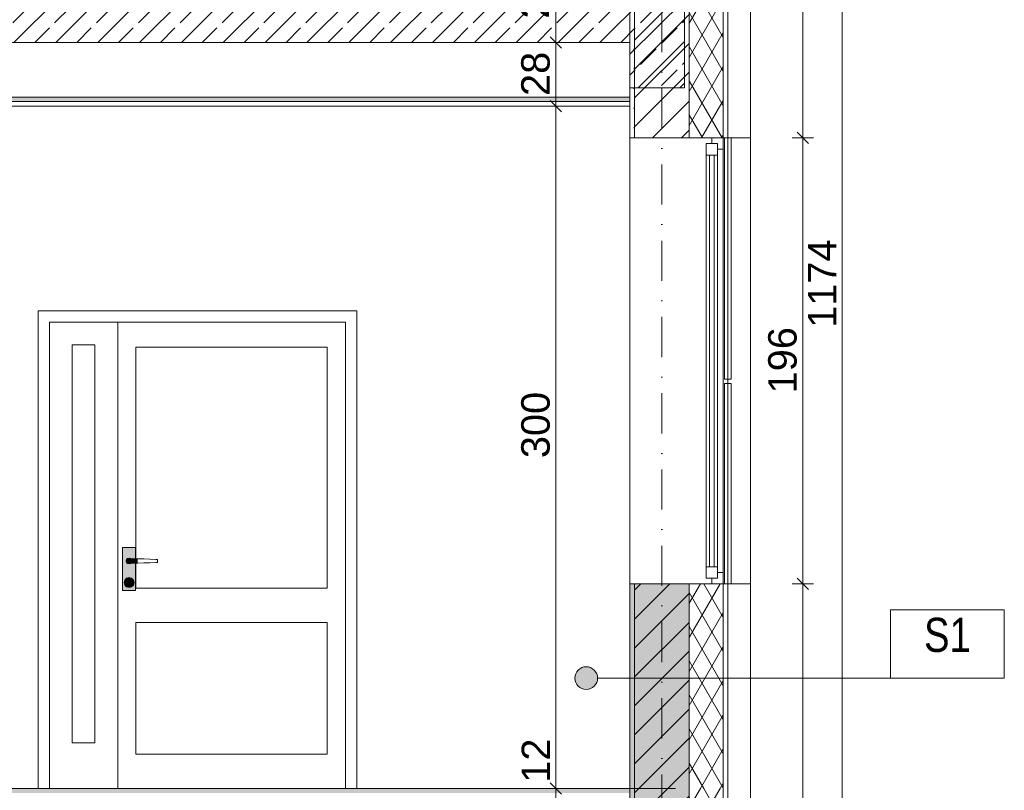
# Model space of a CAD drawing. Header units: millimetres. Extents: x -126680 to -83680, y 18016 to 39016.
# Tile 118 of 121: x -98650 to -94325, y 29304 to 32692. Entities that reach past the tile are written whole.
import ezdxf

# ---------------------------------------------------------------- set-up
doc = ezdxf.new("R2010")
doc.units = ezdxf.units.MM
doc.header["$MEASUREMENT"] = 0
doc.linetypes.add('Kropki i Kreski', pattern=[335.138881, 176.388884, -88.194442, 0, -70.555556])
doc.linetypes.add('Wipeout_Contour', pattern=[1000, 0, -1000])
for name, color, linetype, lineweight in [('Nowe_Konstrukcja - Stropy_Nr_pióra__21', 7, 'Continuous', 20), ('Nowe_Konstrukcja - Stropy_Nr_pióra__3', 7, 'Continuous', 13), ('Nowe_Konstrukcja - Ściany zew_Nr_pióra__106', 252, 'Continuous', 13), ('Nowe_Konstrukcja - Ściany zew_Nr_pióra__18', 9, 'Continuous', 15), ('Nowe_Konstrukcja - Ściany zew_Nr_pióra__19', 255, 'Continuous', 0), ('Nowe_Konstrukcja - Ściany zew_Nr_pióra__21', 7, 'Continuous', 20), ('Nowe_Konstrukcja - Ściany zew_Nr_pióra__3', 7, 'Continuous', 13), ('Nowe_Osie_Nr_pióra__3', 7, 'Continuous', 13), ('Nowe_Tabelka_Nr_pióra__7', 7, 'Continuous', 35), ('Nowe_Wymiarowanie - Ogólne_Nr_pióra__42', 8, 'Continuous', 25), ('Nowe_zagospodarowanie_Nr_pióra__21', 7, 'Continuous', 20)]:
    doc.layers.add(name, color=color, linetype=linetype, lineweight=lineweight)
for name, color, linetype, lineweight, true_color in [('Nowe_Konstrukcja - Stropy_Nr_pióra__23', 7, 'Continuous', 13, 0x858585), ('Nowe_Konstrukcja - Ściany zew_Nr_pióra__102', 7, 'Continuous', 13, 0x3e3e3e), ('Nowe_Konstrukcja - Ściany zew_Nr_pióra__142', 7, 'Continuous', 0, 0xe8e8e8), ('Nowe_Konstrukcja - Ściany zew_Nr_pióra__23', 7, 'Continuous', 13, 0x858585), ('Nowe_Konstrukcja - Ściany zew_Nr_pióra__61', 7, 'Continuous', 18, 0x6a6a6a), ('Nowe_Konstrukcja - Ściany zew_Nr_pióra__62', 7, 'Continuous', 18, 0xaaaaaa), ('Nowe_Konstrukcja - Ściany zew_Nr_pióra__87', 7, 'Continuous', 13, 0x6a6a6a), ('Nowe_Wymiarowanie - Ogólne_Nr_pióra__81', 7, 'Continuous', 13, 0x6a6a6a)]:
    doc.layers.add(name, color=color, linetype=linetype, lineweight=lineweight, true_color=true_color)
for name, color, linetype in [('Nowe_Konstrukcja - Ściany zew', 7, 'Continuous'), ('Nowe_Wymiarowanie - Ogólne', 7, 'Continuous'), ('Nowe_zagospodarowanie', 7, 'Continuous')]:
    doc.layers.add(name, color=color, linetype=linetype)
doc.styles.add('STYL_AUTOMATYCZNY_1', font='arial.ttf')
doc.styles.add('STYL_AUTOMATYCZNY_2', font='arial.ttf', dxfattribs={"width": 0.8})
doc.dimstyles.new('STYL_AUTOMATYCZNY__1', dxfattribs={"dimtxt": 125, "dimasz": 47.5, "dimexe": 0.18, "dimexo": 0.0625, "dimgap": 0, "dimtad": 1, "dimdec": 0, "dimlfac": 0.1, "dimzin": 0, "dimdsep": 46, "dimtxsty": 'STYL_AUTOMATYCZNY_1', "dimblk": 'ARROWHEAD_6', "dimblk1": 'ARROWHEAD_6', "dimblk2": 'ARROWHEAD_6', "dimcen": 0.09, "dimse1": 1, "dimse2": 1, "dimclrd": 256, "dimclre": 256, "dimclrt": 8, "dimazin": 0, "dimtfac": 1, "dimtdec": 4, "dimtmove": 0, "dimatfit": 3, "dimfxl": 0, "dimtolj": 1, "dimtzin": 0, "dimarcsym": 0})
doc.dimstyles.new('STYL_AUTOMATYCZNY__5', dxfattribs={"dimtxt": 125, "dimasz": 47.5, "dimexe": 0.18, "dimexo": 0.0625, "dimgap": 0, "dimtad": 1, "dimdec": 0, "dimlfac": 0.1, "dimzin": 0, "dimdsep": 46, "dimtxsty": 'STYL_AUTOMATYCZNY_1', "dimblk": 'ARROWHEAD_6', "dimblk1": 'ARROWHEAD_6', "dimblk2": 'ARROWHEAD_6', "dimcen": 0.09, "dimse1": 1, "dimse2": 1, "dimclrd": 256, "dimclre": 256, "dimclrt": 8, "dimazin": 0, "dimtfac": 1, "dimtdec": 4, "dimtmove": 2, "dimatfit": 3, "dimfxl": 0, "dimtolj": 1, "dimtzin": 0, "dimarcsym": 0})
pattern_1 = [(45, (0, 0), (-63.63961, 63.63961), [])]
pattern_2 = [(0, (0, 0), (0, 86.60254), [0, -50]), (0, (25, 43.3), (0, 86.60254), [0, -50])]
pattern_3 = [(60, (0, 0), (-64.951905, 37.5), []), (120, (0, 0), (64.951905, 37.5), [])]
pattern_4 = [(45, (0, 0), (-91.92388, 91.92388), []), (45, (-45.96, 45.96), (-91.92388, 91.92388), [97.5, -32.5])]

# ---------------------------------------------------------------- blocks, each defined once
blk = doc.blocks.new('*D21')
at = {"layer": 'Nowe_Wymiarowanie - Ogólne_Nr_pióra__81', "color": 251, "linetype": 'Continuous', "lineweight": 13, "true_color": 0x6a6a6a}
for p, q in [((-95185.1, 33787.3), (-95235.1, 33837.3)), ((-95256.9, 33812.3), (-95163.2, 33812.3)), ((-95210.1, 33812.3), (-95210.1, 32172.3)), ((-95185.1, 32147.3), (-95235.1, 32197.3)), ((-95256.9, 32172.3), (-95163.2, 32172.3))]:
    blk.add_line(p, q, dxfattribs=at)
at = {"layer": 'Nowe_Wymiarowanie - Ogólne_Nr_pióra__42', "color": 8, "lineweight": 25, "insert": (-95235.1, 32849.3), "char_height": 125, "attachment_point": 7, "rotation": 90, "style": 'STYL_AUTOMATYCZNY_1'}
blk.add_mtext('\\A1;{\\pql;\\fArial|b0|i0|c238|p0;\\W1.000000;164}', dxfattribs=at)
blk = doc.blocks.new('ARROWHEAD_6')
at = {"color": 0, "linetype": 'Continuous', "lineweight": 0}
for p, q in [((0, 0), (-1, 0)), ((-0.5, -0.5), (0.5, 0.5))]:
    blk.add_line(p, q, dxfattribs=at)
blk = doc.blocks.new('*D22')
at = {"layer": 'Nowe_Wymiarowanie - Ogólne_Nr_pióra__81', "color": 251, "linetype": 'Continuous', "lineweight": 13, "true_color": 0x6a6a6a}
for p, q in [((-95185.1, 32147.3), (-95235.1, 32197.3)), ((-95256.9, 32172.3), (-95163.2, 32172.3)), ((-95210.1, 32172.3), (-95210.1, 30212.3)), ((-95185.1, 30187.3), (-95235.1, 30237.3)), ((-95256.9, 30212.3), (-95163.2, 30212.3))]:
    blk.add_line(p, q, dxfattribs=at)
at = {"layer": 'Nowe_Wymiarowanie - Ogólne_Nr_pióra__42', "color": 8, "lineweight": 25, "insert": (-95235.1, 31049.3), "char_height": 125, "attachment_point": 7, "rotation": 90, "style": 'STYL_AUTOMATYCZNY_1'}
blk.add_mtext('\\A1;{\\pql;\\fArial|b0|i0|c238|p0;\\W1.000000;196}', dxfattribs=at)
blk = doc.blocks.new('*D23')
at = {"layer": 'Nowe_Wymiarowanie - Ogólne_Nr_pióra__81', "color": 251, "linetype": 'Continuous', "lineweight": 13, "true_color": 0x6a6a6a}
for p, q in [((-95185.1, 30187.3), (-95235.1, 30237.3)), ((-95256.9, 30212.3), (-95163.2, 30212.3)), ((-95210.1, 30212.3), (-95210.1, 27762.3)), ((-95185.1, 27737.3), (-95235.1, 27787.3)), ((-95256.9, 27762.3), (-95163.2, 27762.3))]:
    blk.add_line(p, q, dxfattribs=at)
at = {"layer": 'Nowe_Wymiarowanie - Ogólne_Nr_pióra__42', "color": 8, "lineweight": 25, "insert": (-95235.1, 28844.3), "char_height": 125, "attachment_point": 7, "rotation": 90, "style": 'STYL_AUTOMATYCZNY_1'}
blk.add_mtext('\\A1;{\\pql;\\fArial|b0|i0|c238|p0;\\W1.000000;245}', dxfattribs=at)
blk = doc.blocks.new('*D26')
at = {"layer": 'Nowe_Wymiarowanie - Ogólne_Nr_pióra__81', "color": 251, "linetype": 'Continuous', "lineweight": 13, "true_color": 0x6a6a6a}
for p, q in [((-95012.4, 37326.7), (-95062.4, 37376.7)), ((-95037.4, 37351.7), (-95037.4, 37389.2)), ((-94990.5, 37351.7), (-95084.2, 37351.7)), ((-95037.4, 25692.3), (-95037.4, 37351.7)), ((-95062.4, 25717.3), (-95012.4, 25667.3)), ((-94990.5, 25692.3), (-95084.2, 25692.3)), ((-95037.4, 25654.8), (-95037.4, 25692.3))]:
    blk.add_line(p, q, dxfattribs=at)
at = {"layer": 'Nowe_Wymiarowanie - Ogólne_Nr_pióra__42', "color": 8, "lineweight": 25, "insert": (-95062.4, 31337.7), "char_height": 125, "attachment_point": 7, "rotation": 90, "style": 'STYL_AUTOMATYCZNY_1'}
blk.add_mtext('\\A1;{\\pql;\\fArial|b0|i0|c238|p0;\\W1.000000;1174}', dxfattribs=at)
blk = doc.blocks.new('Polilinia_17_2', base_point=(-96161.3, 29797.3))
at = {"layer": 'Nowe_zagospodarowanie', "linetype": 'Continuous', "lineweight": 0, "true_color": 0x000000}
blk.add_hatch(color=18, dxfattribs=at).paths.add_polyline_path([(-96211.3, 29797.3), (-96207.5, 29778.1), (-96196.7, 29761.9), (-96180.5, 29751.1), (-96161.3, 29747.3), (-96142.2, 29751.1), (-96126, 29761.9), (-96115.1, 29778.1), (-96111.3, 29797.3), (-96115.1, 29816.4), (-96126, 29832.6), (-96142.2, 29843.5), (-96161.3, 29847.3), (-96180.5, 29843.5), (-96196.7, 29832.6), (-96207.5, 29816.4)])
at = {"layer": 'Nowe_zagospodarowanie_Nr_pióra__21', "color": 7, "linetype": 'Continuous', "lineweight": 20, "flags": 128}
blk.add_lwpolyline([(-96111.3, 29797.3), (-94824.5, 29797.3), (-94324.5, 29797.3), (-94324.5, 30047.3), (-94324.5, 30097.3), (-94824.5, 30097.3), (-94824.5, 29797.3)], dxfattribs=at)
at = {"layer": 'Nowe_zagospodarowanie_Nr_pióra__21', "color": 7, "linetype": 'Continuous', "lineweight": 20}
blk.add_circle((-96161.3, 29797.3), 50, dxfattribs=at)
blk = doc.blocks.new('*D55')
at = {"layer": 'Nowe_Wymiarowanie - Ogólne_Nr_pióra__81', "color": 251, "linetype": 'Continuous', "lineweight": 13, "true_color": 0x6a6a6a}
for p, q in [((-96320, 29337.3), (-96270, 29287.3)), ((-96248.1, 29312.3), (-96341.9, 29312.3)), ((-96295, 29192.3), (-96295, 29312.3)), ((-96320, 29217.3), (-96270, 29167.3)), ((-96248.1, 29192.3), (-96341.9, 29192.3))]:
    blk.add_line(p, q, dxfattribs=at)
blk = doc.blocks.new('*D56')
at = {"layer": 'Nowe_Wymiarowanie - Ogólne_Nr_pióra__81', "color": 251, "linetype": 'Continuous', "lineweight": 13, "true_color": 0x6a6a6a}
for p, q in [((-96248.1, 32312.3), (-96341.9, 32312.3)), ((-96320, 32337.3), (-96270, 32287.3)), ((-96295, 29312.3), (-96295, 32312.3)), ((-96320, 29337.3), (-96270, 29287.3)), ((-96248.1, 29312.3), (-96341.9, 29312.3))]:
    blk.add_line(p, q, dxfattribs=at)
at = {"layer": 'Nowe_Wymiarowanie - Ogólne_Nr_pióra__42', "color": 8, "lineweight": 25, "char_height": 125, "attachment_point": 7, "rotation": 90, "style": 'STYL_AUTOMATYCZNY_1'}
for s, insert in [('\\A1;{\\pql;\\fArial|b0|i0|c238|p0;\\W1.000000;300}', (-96320, 30764.6)), ('\\A1;{\\pql;\\fArial|b0|i0|c238|p0;\\W1.000000;12}', (-96320, 29337.3))]:
    blk.add_mtext(s, dxfattribs=dict(at, insert=insert))
blk = doc.blocks.new('*D57')
at = {"layer": 'Nowe_Wymiarowanie - Ogólne_Nr_pióra__81', "color": 251, "linetype": 'Continuous', "lineweight": 13, "true_color": 0x6a6a6a}
for p, q in [((-96320, 32617.3), (-96270, 32567.3)), ((-96248.1, 32592.3), (-96341.9, 32592.3)), ((-96295, 32312.3), (-96295, 32592.3)), ((-96248.1, 32312.3), (-96341.9, 32312.3)), ((-96320, 32337.3), (-96270, 32287.3))]:
    blk.add_line(p, q, dxfattribs=at)
at = {"layer": 'Nowe_Wymiarowanie - Ogólne_Nr_pióra__42', "color": 8, "lineweight": 25, "insert": (-96320, 32356.9), "char_height": 125, "attachment_point": 7, "rotation": 90, "style": 'STYL_AUTOMATYCZNY_1'}
blk.add_mtext('\\A1;{\\pql;\\fArial|b0|i0|c238|p0;\\W1.000000;28}', dxfattribs=at)
blk = doc.blocks.new('*D58')
at = {"layer": 'Nowe_Wymiarowanie - Ogólne_Nr_pióra__81', "color": 251, "linetype": 'Continuous', "lineweight": 13, "true_color": 0x6a6a6a}
for p, q in [((-96248.1, 32792.3), (-96341.9, 32792.3)), ((-96320, 32817.3), (-96270, 32767.3)), ((-96295, 32592.3), (-96295, 32792.3)), ((-96320, 32617.3), (-96270, 32567.3)), ((-96248.1, 32592.3), (-96341.9, 32592.3))]:
    blk.add_line(p, q, dxfattribs=at)
at = {"layer": 'Nowe_Wymiarowanie - Ogólne_Nr_pióra__42', "color": 8, "lineweight": 25, "insert": (-96323.1, 32696.9), "char_height": 125, "attachment_point": 7, "rotation": 90, "style": 'STYL_AUTOMATYCZNY_1'}
blk.add_mtext('\\A1;{\\pql;\\fArial|b0|i0|c238|p0;\\W1.000000;20}', dxfattribs=at)

msp = doc.modelspace()

# ---------------------------------------------------------------- hatches: boundary and pattern name
at = {"layer": 'Nowe_Konstrukcja - Stropy_Nr_pióra__23', "linetype": 'Continuous', "lineweight": 13, "true_color": 0x858585}
h = msp.add_hatch(dxfattribs=at)
h.set_pattern_fill('Beton_zbrojony_0002', color=252, style=0, pattern_type=2)
h.set_pattern_definition(pattern_4)
h.paths.add_polyline_path([(-107469, 32792.3), (-107469, 32592.3), (-105849.5, 32592.3), (-105849.5, 32392.3), (-105609.5, 32392.3), (-105609.5, 32592.3), (-95969.4, 32592.3), (-95969.4, 32392.3), (-95729.4, 32392.3), (-95729.4, 32792.3), (-95729.4, 33812.3), (-95969.4, 33812.3), (-95969.4, 32792.3)])
at = {"layer": 'Nowe_Konstrukcja - Stropy_Nr_pióra__23', "linetype": 'Continuous', "lineweight": 0, "true_color": 0xe0e0e0}
for points in [[(-95969.4, 32332.3), (-95969.4, 32352.3), (-105609.5, 32352.3), (-105609.5, 32332.3)], [(-95769.3, 29292.3), (-95769.3, 29312.3), (-105609.5, 29312.3), (-105609.5, 29292.3)]]:
    msp.add_hatch(color=254, dxfattribs=at).paths.add_polyline_path(points)
at = {"layer": 'Nowe_Konstrukcja - Ściany zew_Nr_pióra__102', "linetype": 'Continuous', "lineweight": 13, "true_color": 0x3e3e3e}
for points in [[(-98175.4, 30322.7), (-98175.9, 30323.5), (-98180.7, 30318.8), (-98179.8, 30318.3)], [(-98179.8, 30318.3), (-98180.7, 30318.8), (-98182.4, 30312.3), (-98181.4, 30312.3)], [(-98181.4, 30312.3), (-98182.4, 30312.3), (-98180.7, 30305.8), (-98179.8, 30306.3)], [(-98179.8, 30306.3), (-98180.7, 30305.8), (-98175.9, 30301), (-98175.4, 30301.9)], [(-98175.4, 30301.9), (-98175.9, 30301), (-98169.4, 30299.3), (-98169.4, 30300.3)], [(-98169.4, 30300.3), (-98169.4, 30299.3), (-98162.9, 30301), (-98163.4, 30301.9)], [(-98163.4, 30301.9), (-98162.9, 30301), (-98161.7, 30302.3), (-98163.1, 30302.3)], [(-98175.5, 30229.8), (-98176.4, 30230.3), (-98177.4, 30226.3), (-98176.4, 30226.3)], [(-98176.4, 30226.3), (-98177.4, 30226.3), (-98176.4, 30222.3), (-98175.5, 30222.8)], [(-98175.5, 30222.8), (-98176.4, 30222.3), (-98173.4, 30219.4), (-98172.9, 30220.2)], [(-98172.9, 30220.2), (-98173.4, 30219.4), (-98169.4, 30218.3), (-98169.4, 30219.3)], [(-98169.4, 30219.3), (-98169.4, 30218.3), (-98165.4, 30219.4), (-98165.9, 30220.2)], [(-98165.9, 30220.2), (-98165.4, 30219.4), (-98162.5, 30222.3), (-98163.4, 30222.8)]]:
    msp.add_hatch(color=250, dxfattribs=at).paths.add_polyline_path(points)
at = {"layer": 'Nowe_Konstrukcja - Ściany zew_Nr_pióra__106', "linetype": 'Continuous', "lineweight": 13}
for points in [[(-98189.4, 30217.3), (-98191.4, 30217.3), (-98188.5, 30206.3), (-98186.8, 30207.3)], [(-98186.8, 30207.3), (-98188.5, 30206.3), (-98180.4, 30198.2), (-98179.4, 30200)], [(-98179.4, 30200), (-98180.4, 30198.2), (-98169.4, 30195.3), (-98169.4, 30197.3)], [(-98169.4, 30197.3), (-98169.4, 30195.3), (-98158.4, 30198.2), (-98159.4, 30200)], [(-98163.4, 30229.8), (-98162.5, 30230.3), (-98165.4, 30233.2), (-98165.9, 30232.3)]]:
    msp.add_hatch(color=252, dxfattribs=at).paths.add_polyline_path(points)
at = {"layer": 'Nowe_Konstrukcja - Ściany zew_Nr_pióra__142', "linetype": 'Continuous', "lineweight": 0, "true_color": 0xe8e8e8}
msp.add_hatch(color=254, dxfattribs=at).paths.add_polyline_path([(-98149.4, 30217.3), (-98147.4, 30217.3), (-98150.4, 30228.3), (-98152.1, 30227.3)])
at = {"layer": 'Nowe_Konstrukcja - Ściany zew_Nr_pióra__18', "linetype": 'Continuous', "lineweight": 15}
h = msp.add_hatch(color=9, dxfattribs=at)
h.paths.add_polyline_path([(-98140.9, 30372.3), (-98197.9, 30372.3), (-98197.9, 30182.3), (-98140.9, 30182.3), (-98140.9, 30302.4), (-98144.4, 30302.3), (-98161.7, 30302.3), (-98162.9, 30301), (-98169.4, 30299.3), (-98175.9, 30301), (-98180.7, 30305.8), (-98182.4, 30312.3), (-98180.7, 30318.8), (-98175.9, 30323.5), (-98169.4, 30325.3), (-98162.9, 30323.5), (-98161.7, 30322.3), (-98144.4, 30322.3), (-98140.9, 30322.2)])
h.paths.add_polyline_path([(-98188.5, 30206.3), (-98191.4, 30217.3), (-98188.5, 30228.3), (-98180.4, 30236.3), (-98169.4, 30239.3), (-98158.4, 30236.3), (-98150.4, 30228.3), (-98147.4, 30217.3), (-98150.4, 30206.3), (-98158.4, 30198.2), (-98169.4, 30195.3), (-98180.4, 30198.2)], flags=0)
for points in [[(-98169.4, 30302.3), (-98144.4, 30302.3), (-98144.4, 30322.3), (-98169.4, 30322.3), (-98174.4, 30320.9), (-98178.1, 30317.3), (-98179.4, 30312.3), (-98178.1, 30307.3), (-98174.4, 30303.6)], [(-98144.4, 30322.3), (-98144.4, 30302.3), (-98131, 30302.7), (-98131, 30321.9)], [(-98152.1, 30207.3), (-98150.4, 30206.3), (-98147.4, 30217.3), (-98149.4, 30217.3)]]:
    msp.add_hatch(color=9, dxfattribs=at).paths.add_polyline_path(points)
h = msp.add_hatch(color=9, dxfattribs=at)
h.paths.add_polyline_path([(-98189.4, 30217.3), (-98186.8, 30207.3), (-98179.4, 30200), (-98169.4, 30197.3), (-98159.4, 30200), (-98152.1, 30207.3), (-98149.4, 30217.3), (-98152.1, 30227.3), (-98159.4, 30234.6), (-98169.4, 30237.3), (-98179.4, 30234.6), (-98186.8, 30227.3)])
h.paths.add_polyline_path([(-98177.4, 30226.3), (-98176.4, 30230.3), (-98173.4, 30233.2), (-98169.4, 30234.3), (-98165.4, 30233.2), (-98162.5, 30230.3), (-98161.4, 30226.3), (-98162.5, 30222.3), (-98165.4, 30219.4), (-98169.4, 30218.3), (-98173.4, 30219.4), (-98176.4, 30222.3)], flags=0)
at = {"layer": 'Nowe_Konstrukcja - Ściany zew_Nr_pióra__19', "linetype": 'Continuous', "lineweight": 0}
for points in [[(-98159.4, 30234.6), (-98158.4, 30236.3), (-98169.4, 30239.3), (-98169.4, 30237.3)], [(-98152.1, 30227.3), (-98150.4, 30228.3), (-98158.4, 30236.3), (-98159.4, 30234.6)]]:
    msp.add_hatch(color=255, dxfattribs=at).paths.add_polyline_path(points)
at = {"layer": 'Nowe_Konstrukcja - Ściany zew_Nr_pióra__23', "linetype": 'Continuous', "lineweight": 13, "true_color": 0x858585}
for points in [[(-98163.4, 30322.7), (-98162.9, 30323.5), (-98169.4, 30325.3), (-98169.4, 30324.3)], [(-98163.4, 30322.7), (-98163.1, 30322.3), (-98161.7, 30322.3), (-98162.9, 30323.5)], [(-98165.9, 30232.3), (-98165.4, 30233.2), (-98169.4, 30234.3), (-98169.4, 30233.3)], [(-98159.4, 30200), (-98158.4, 30198.2), (-98150.4, 30206.3), (-98152.1, 30207.3)]]:
    msp.add_hatch(color=252, dxfattribs=at).paths.add_polyline_path(points)
h = msp.add_hatch(dxfattribs=at)
h.set_pattern_fill('Tynk_0002', color=252, style=0, pattern_type=2)
h.set_pattern_definition(pattern_2)
h.paths.add_polyline_path([(-95969.4, 27762.3), (-95949.4, 27762.3), (-95949.4, 29312.3), (-95969.4, 29312.3)])
h = msp.add_hatch(dxfattribs=at)
h.set_pattern_fill('Bloczki_ceramiczne_0002', color=252, style=0, pattern_type=2)
h.set_pattern_definition(pattern_1)
h.paths.add_polyline_path([(-95949.4, 29312.3), (-95949.4, 27762.3), (-95709.4, 27762.3), (-95709.4, 29312.3)])
h = msp.add_hatch(dxfattribs=at)
h.set_pattern_fill('Izolacja_miękka_0002', color=252, style=0, pattern_type=2)
h.set_pattern_definition(pattern_3)
h.paths.add_polyline_path([(-95709.4, 29312.3), (-95709.4, 27762.3), (-95559.4, 27762.3), (-95559.4, 29312.3)])
at = {"layer": 'Nowe_Konstrukcja - Ściany zew_Nr_pióra__61', "linetype": 'Continuous', "lineweight": 18, "true_color": 0x6a6a6a}
for points in [[(-98181.4, 30312.3), (-98179.8, 30306.3), (-98175.4, 30301.9), (-98169.4, 30300.3), (-98163.4, 30301.9), (-98163.1, 30302.3), (-98169.4, 30302.3), (-98174.4, 30303.6), (-98178.1, 30307.3), (-98179.4, 30312.3), (-98178.1, 30317.3), (-98174.4, 30320.9), (-98169.4, 30322.3), (-98163.1, 30322.3), (-98163.4, 30322.7), (-98169.4, 30324.3), (-98175.4, 30322.7), (-98179.8, 30318.3)], [(-98169.4, 30324.3), (-98169.4, 30325.3), (-98175.9, 30323.5), (-98175.4, 30322.7)], [(-98162.4, 30226.3), (-98163.4, 30229.8), (-98165.9, 30232.3), (-98169.4, 30233.3), (-98172.9, 30232.3), (-98175.5, 30229.8), (-98176.4, 30226.3), (-98175.5, 30222.8), (-98172.9, 30220.2), (-98169.4, 30219.3), (-98165.9, 30220.2), (-98163.4, 30222.8)], [(-98172.9, 30232.3), (-98173.4, 30233.2), (-98176.4, 30230.3), (-98175.5, 30229.8)], [(-98163.4, 30222.8), (-98162.5, 30222.3), (-98161.4, 30226.3), (-98162.4, 30226.3)]]:
    msp.add_hatch(color=251, dxfattribs=at).paths.add_polyline_path(points)
at = {"layer": 'Nowe_Konstrukcja - Ściany zew_Nr_pióra__62', "linetype": 'Continuous', "lineweight": 18, "true_color": 0xaaaaaa}
msp.add_hatch(color=253, dxfattribs=at).paths.add_polyline_path([(-98179.4, 30234.6), (-98180.4, 30236.3), (-98188.5, 30228.3), (-98186.8, 30227.3)])

# ---------------------------------------------------------------- linework, layer by layer
at = {"layer": 'Nowe_Konstrukcja - Stropy_Nr_pióra__21', "color": 7, "linetype": 'Continuous', "lineweight": 20}
msp.add_line((-95969.3, 32412.3), (-95969.4, 32412.3), dxfattribs=at)
at = {"layer": 'Nowe_Konstrukcja - Stropy_Nr_pióra__21', "color": 7, "linetype": 'Continuous', "lineweight": 20, "flags": 128}
msp.add_lwpolyline([(-107469, 32792.3), (-107469, 32592.3), (-105849.5, 32592.3), (-105849.5, 32392.3), (-105609.5, 32392.3), (-105609.5, 32592.3), (-95969.4, 32592.3), (-95969.4, 32392.3), (-95729.4, 32392.3), (-95729.4, 32792.3), (-95729.4, 33812.3), (-95969.4, 33812.3), (-95969.4, 32792.3)], close=True, dxfattribs=at)
at = {"layer": 'Nowe_Konstrukcja - Stropy_Nr_pióra__3', "color": 7, "linetype": 'Continuous', "lineweight": 13}
for p, q in [((-105609.5, 32592.3), (-95969.4, 32592.3)), ((-105609.5, 32352.3), (-95969.4, 32352.3)), ((-105609.5, 32352.3), (-95969.4, 32352.3)), ((-105609.5, 32332.3), (-95969.4, 32332.3)), ((-105609.5, 32332.3), (-95969.4, 32332.3))]:
    msp.add_line(p, q, dxfattribs=at)
at = {"layer": 'Nowe_Konstrukcja - Ściany zew_Nr_pióra__21', "color": 7, "linetype": 'Continuous', "lineweight": 20}
msp.add_line((-95439.4, 29312.3), (-95439.4, 25692.3), dxfattribs=at)
at = {"layer": 'Nowe_Konstrukcja - Ściany zew_Nr_pióra__21', "color": 7, "linetype": 'Continuous', "lineweight": 20, "flags": 128}
msp.add_lwpolyline([(-95969.4, 33812.3), (-95969.3, 32892.3), (-95969.3, 32842.3), (-95969.3, 32792.3), (-95969.3, 32592.3), (-95969.3, 32452.3), (-95969.3, 32432.3), (-95969.3, 32412.3)], dxfattribs=at)
at = {"layer": 'Nowe_Konstrukcja - Ściany zew_Nr_pióra__3', "color": 7, "linetype": 'Continuous', "lineweight": 13}
for p, q in [((-105589.5, 32312.3), (-95969.4, 32312.3)), ((-98569.4, 31412.3), (-98569.4, 29312.3)), ((-97169.4, 31412.3), (-98569.4, 31412.3)), ((-97169.4, 29312.3), (-97169.4, 31412.3)), ((-98519.4, 29312.3), (-98519.4, 31362.3)), ((-98519.4, 31362.3), (-97219.4, 31362.3)), ((-98219.4, 31262.3), (-98219.4, 31362.3)), ((-97219.4, 31362.3), (-97219.4, 29312.3)), ((-98419.4, 31262.3), (-98319.4, 31262.3)), ((-98419.4, 29512.3), (-98419.4, 31262.3)), ((-98319.4, 31262.3), (-98319.4, 29512.3)), ((-98219.4, 29512.3), (-98219.4, 31262.3)), ((-98139.4, 31252.3), (-98139.4, 30322.1)), ((-97299.4, 31252.3), (-98139.4, 31252.3)), ((-97299.4, 30192.3), (-97299.4, 31252.3)), ((-98197.9, 30372.3), (-98140.9, 30372.3)), ((-98197.9, 30182.3), (-98197.9, 30372.3)), ((-98140.9, 30372.3), (-98140.9, 30322.2)), ((-98180.7, 30318.8), (-98175.9, 30323.5)), ((-98179.8, 30318.3), (-98175.4, 30322.7)), ((-98175.9, 30323.5), (-98169.4, 30325.3)), ((-98175.4, 30322.7), (-98169.4, 30324.3)), ((-98174.4, 30320.9), (-98169.4, 30322.3)), ((-98169.4, 30325.3), (-98162.9, 30323.5)), ((-98169.4, 30324.3), (-98163.4, 30322.7)), ((-98169.4, 30322.3), (-98144.4, 30322.3)), ((-98163.4, 30322.7), (-98163.1, 30322.3)), ((-98162.9, 30323.5), (-98161.7, 30322.3)), ((-98144.4, 30322.3), (-98131, 30321.9)), ((-98131, 30321.9), (-98104.3, 30321.1)), ((-98182.4, 30312.3), (-98180.7, 30318.8)), ((-98180.7, 30305.8), (-98182.4, 30312.3)), ((-98181.4, 30312.3), (-98179.8, 30318.3)), ((-98179.8, 30306.3), (-98181.4, 30312.3)), ((-98175.9, 30301), (-98180.7, 30305.8)), ((-98175.4, 30301.9), (-98179.8, 30306.3)), ((-98179.4, 30312.3), (-98178.1, 30317.3)), ((-98178.1, 30307.3), (-98179.4, 30312.3)), ((-98178.1, 30317.3), (-98174.4, 30320.9)), ((-98174.4, 30303.6), (-98178.1, 30307.3)), ((-98169.4, 30299.3), (-98175.9, 30301)), ((-98169.4, 30300.3), (-98175.4, 30301.9)), ((-98169.4, 30302.3), (-98174.4, 30303.6)), ((-98144.4, 30302.3), (-98169.4, 30302.3)), ((-98163.4, 30301.9), (-98169.4, 30300.3)), ((-98162.9, 30301), (-98169.4, 30299.3)), ((-98163.1, 30302.3), (-98163.4, 30301.9)), ((-98161.7, 30302.3), (-98162.9, 30301)), ((-98131, 30302.7), (-98144.4, 30302.3)), ((-98140.9, 30302.4), (-98140.9, 30182.3)), ((-98139.4, 30302.4), (-98139.4, 30192.3)), ((-98104.3, 30303.5), (-98131, 30302.7)), ((-98104.3, 30321.1), (-98077.9, 30320.3)), ((-98077.9, 30304.2), (-98104.3, 30303.5)), ((-98077.9, 30320.3), (-98052, 30319.5)), ((-98052, 30305), (-98077.9, 30304.2)), ((-98052, 30319.5), (-98044, 30319.3)), ((-98044, 30305.3), (-98052, 30305)), ((-98044, 30319.3), (-98044, 30305.3)), ((-98188.5, 30228.3), (-98180.4, 30236.3)), ((-98180.4, 30236.3), (-98169.4, 30239.3)), ((-98179.4, 30234.6), (-98169.4, 30237.3)), ((-98169.4, 30239.3), (-98158.4, 30236.3)), ((-98169.4, 30237.3), (-98159.4, 30234.6)), ((-98158.4, 30236.3), (-98150.4, 30228.3)), ((-98191.4, 30217.3), (-98188.5, 30228.3)), ((-98188.5, 30206.3), (-98191.4, 30217.3)), ((-98189.4, 30217.3), (-98186.8, 30227.3)), ((-98186.8, 30207.3), (-98189.4, 30217.3)), ((-98180.4, 30198.2), (-98188.5, 30206.3)), ((-98186.8, 30227.3), (-98179.4, 30234.6)), ((-98179.4, 30200), (-98186.8, 30207.3)), ((-98169.4, 30195.3), (-98180.4, 30198.2)), ((-98169.4, 30197.3), (-98179.4, 30200)), ((-98177.4, 30226.3), (-98176.4, 30230.3)), ((-98176.4, 30222.3), (-98177.4, 30226.3)), ((-98176.4, 30230.3), (-98173.4, 30233.2)), ((-98176.4, 30226.3), (-98175.5, 30229.8)), ((-98175.5, 30222.8), (-98176.4, 30226.3)), ((-98173.4, 30219.4), (-98176.4, 30222.3)), ((-98175.5, 30229.8), (-98172.9, 30232.3)), ((-98172.9, 30220.2), (-98175.5, 30222.8)), ((-98173.4, 30233.2), (-98169.4, 30234.3)), ((-98169.4, 30218.3), (-98173.4, 30219.4)), ((-98172.9, 30232.3), (-98169.4, 30233.3)), ((-98169.4, 30219.3), (-98172.9, 30220.2)), ((-98169.4, 30234.3), (-98165.4, 30233.2)), ((-98169.4, 30233.3), (-98165.9, 30232.3)), ((-98165.9, 30220.2), (-98169.4, 30219.3)), ((-98165.4, 30219.4), (-98169.4, 30218.3)), ((-98159.4, 30200), (-98169.4, 30197.3)), ((-98158.4, 30198.2), (-98169.4, 30195.3)), ((-98165.9, 30232.3), (-98163.4, 30229.8)), ((-98163.4, 30222.8), (-98165.9, 30220.2)), ((-98165.4, 30233.2), (-98162.5, 30230.3)), ((-98162.5, 30222.3), (-98165.4, 30219.4)), ((-98163.4, 30229.8), (-98162.4, 30226.3)), ((-98162.4, 30226.3), (-98163.4, 30222.8)), ((-98162.5, 30230.3), (-98161.4, 30226.3)), ((-98161.4, 30226.3), (-98162.5, 30222.3)), ((-98159.4, 30234.6), (-98152.1, 30227.3)), ((-98152.1, 30207.3), (-98159.4, 30200)), ((-98150.4, 30206.3), (-98158.4, 30198.2)), ((-98152.1, 30227.3), (-98149.4, 30217.3)), ((-98149.4, 30217.3), (-98152.1, 30207.3)), ((-98150.4, 30228.3), (-98147.4, 30217.3)), ((-98147.4, 30217.3), (-98150.4, 30206.3)), ((-98139.4, 30192.3), (-97299.4, 30192.3)), ((-98140.9, 30182.3), (-98197.9, 30182.3)), ((-98139.4, 30042.3), (-98139.4, 29462.3)), ((-97299.4, 30042.3), (-98139.4, 30042.3)), ((-97299.4, 29462.3), (-97299.4, 30042.3)), ((-98319.4, 29512.3), (-98419.4, 29512.3)), ((-98219.4, 29312.3), (-98219.4, 29512.3)), ((-98139.4, 29462.3), (-97299.4, 29462.3)), ((-105609.5, 29312.3), (-95769.3, 29312.3)), ((-95949.4, 29312.3), (-95949.4, 27762.3)), ((-95709.4, 29312.3), (-95709.4, 27762.3)), ((-95559.4, 29312.3), (-95559.4, 27362.3)), ((-95539.5, 29312.3), (-95539.5, 25712.3))]:
    msp.add_line(p, q, dxfattribs=at)

# ---------------------------------------------------------------- block references
at = {"layer": 'Nowe_zagospodarowanie', "color": 7, "linetype": 'Continuous', "lineweight": 20}
msp.add_blockref('Polilinia_17_2', (-96161.3, 29797.3), dxfattribs=at)

# ---------------------------------------------------------------- texts
at = {"layer": 'Nowe_Tabelka_Nr_pióra__7', "color": 7, "linetype": 'Continuous', "lineweight": 35, "insert": (-94574.5, 29910.5), "char_height": 150, "attachment_point": 8, "style": 'STYL_AUTOMATYCZNY_2'}
msp.add_mtext('\\A1;{\\pqc;\\fArial|b0|i0|c238|p0;\\W0.800000;S\\fArial|b0|i0|c238|p0;\\W0.800000;1}', dxfattribs=at)

# ---------------------------------------------------------------- dimensions: what is measured, and where the dimension line sits
at = {"layer": 'Nowe_Wymiarowanie - Ogólne', "color": 251, "linetype": 'Continuous', "lineweight": 13, "true_color": 0x6a6a6a}
dim = msp.add_linear_dim(base=(-95037.4, 37351.7), p1=(-95019.8, 25692.3), p2=(-95311, 37351.7), angle=90, text='1174', dimstyle='STYL_AUTOMATYCZNY__1', dxfattribs=at)
dim.commit()
dim.dimension.update_dxf_attribs({"geometry": '*D26', "text_midpoint": (-95124.9, 31528), "dimtype": 160, "text_rotation": 90})
for base, p1, p2, dimstyle, picture, middle in [((-96295, 32792.3), (-96295, 32592.3), (-105609.5, 32792.3), 'STYL_AUTOMATYCZNY__5', '*D58', (-96385.6, 32792.1)), ((-96295, 32592.3), (-105589.5, 32312.3), (-96295, 32592.3), 'STYL_AUTOMATYCZNY__1', '*D57', (-96382.5, 32452.1)), ((-96295, 32312.3), (-105589.5, 29312.3), (-105589.5, 32312.3), 'STYL_AUTOMATYCZNY__1', '*D56', (-96382.5, 30907.3)), ((-96295, 29312.3), (-105609.5, 29192.3), (-105589.5, 29312.3), 'STYL_AUTOMATYCZNY__1', '*D55', (-96382.5, 29432.4))]:
    dim = msp.add_linear_dim(base=base, p1=p1, p2=p2, angle=90, dimstyle=dimstyle, dxfattribs=at)
    dim.commit()
    dim.dimension.update_dxf_attribs({"geometry": picture, "text_midpoint": middle, "dimtype": 160, "text_rotation": 90})

# ---------------------------------------------------------------- wipeouts: each hides what was drawn before it
at = {"color": 254, "linetype": 'Wipeout_Contour', "lineweight": 0, "ltscale": 402148.756214}
msp.add_wipeout([(-95584.4, 32122.3), (-95584.4, 30262.3), (-95559.4, 30262.3), (-95559.4, 32122.3)], dxfattribs=at).dxf.layer = 'Nowe_Konstrukcja - Ściany zew'

# ---------------------------------------------------------------- next in the draw order: wipeouts: each hides what was drawn before it
at = {"color": 254, "linetype": 'Wipeout_Contour', "lineweight": 0, "ltscale": 1205797.153723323}
msp.add_wipeout([(-95559.4, 32172.3), (-95559.4, 30212.3), (-95554.4, 30212.3), (-95554.4, 31092.3), (-95524.4, 31092.3), (-95524.4, 30212.3), (-95439.4, 30212.3), (-95439.4, 32172.3), (-95524.4, 32172.3), (-95524.4, 31112.3), (-95554.4, 31112.3), (-95554.4, 32172.3)], dxfattribs=at).dxf.layer = 'Nowe_Konstrukcja - Ściany zew'
at = {"color": 254, "linetype": 'Wipeout_Contour', "lineweight": 0, "ltscale": 402290.52822}
msp.add_wipeout([(-95584.4, 30287.3), (-95584.4, 32097.3), (-95634.4, 32097.3), (-95634.4, 30287.3)], dxfattribs=at).dxf.layer = 'Nowe_Konstrukcja - Ściany zew'

# ---------------------------------------------------------------- next in the draw order: linework, layer by layer
at = {"layer": 'Nowe_Konstrukcja - Ściany zew_Nr_pióra__21', "color": 7, "linetype": 'Continuous', "lineweight": 20}
for p, q in [((-95439.4, 32912.3), (-95439.4, 32172.3)), ((-95439.4, 30212.3), (-95439.4, 29312.3))]:
    msp.add_line(p, q, dxfattribs=at)
at = {"layer": 'Nowe_Konstrukcja - Ściany zew_Nr_pióra__23', "color": 252, "linetype": 'Continuous', "lineweight": 13, "true_color": 0x858585, "flags": 128}
for points in [[(-95584.4, 32147.3), (-95584.4, 32122.3), (-95584.4, 32097.3)], [(-95584.4, 30287.3), (-95584.4, 30262.3), (-95584.4, 30237.3)]]:
    msp.add_lwpolyline(points, dxfattribs=at)
at = {"layer": 'Nowe_Konstrukcja - Ściany zew_Nr_pióra__3', "color": 7, "linetype": 'Continuous', "lineweight": 13}
msp.add_line((-95584.4, 30287.3), (-95584.4, 32097.3), dxfattribs=at)
at = {"layer": 'Nowe_Konstrukcja - Ściany zew_Nr_pióra__87', "color": 251, "linetype": 'Continuous', "lineweight": 13, "true_color": 0x6a6a6a}
msp.add_line((-95439.4, 32172.3), (-95439.4, 30212.3), dxfattribs=at)

# ---------------------------------------------------------------- next in the draw order: dimensions: what is measured, and where the dimension line sits
at = {"layer": 'Nowe_Wymiarowanie - Ogólne', "color": 251, "linetype": 'Continuous', "lineweight": 13, "true_color": 0x6a6a6a}
for base, p1, p2, picture, middle in [((-95210.1, 32172.3), (-95439.4, 33812.3), (-95439.4, 32172.3), '*D21', (-95297.6, 32992)), ((-95210.1, 30212.3), (-95439.4, 32172.3), (-95439.4, 30212.3), '*D22', (-95297.6, 31192))]:
    dim = msp.add_linear_dim(base=base, p1=p1, p2=p2, angle=270, dimstyle='STYL_AUTOMATYCZNY__1', dxfattribs=at)
    dim.commit()
    dim.dimension.update_dxf_attribs({"geometry": picture, "text_midpoint": middle, "dimtype": 160, "text_rotation": 90})

# ---------------------------------------------------------------- next in the draw order: wipeouts: each hides what was drawn before it
at = {"color": 254, "linetype": 'Wipeout_Contour', "lineweight": 0, "ltscale": 905883.640759}
msp.add_wipeout([(-95609.4, 32172.3), (-95969.4, 32172.3), (-95969.4, 30212.3), (-95919.4, 30212.3), (-95609.4, 30212.3), (-95609.4, 30237.3), (-95634.4, 30237.3), (-95634.4, 32147.3), (-95609.4, 32147.3)], dxfattribs=at).dxf.layer = 'Nowe_Konstrukcja - Ściany zew'
at = {"color": 254, "linetype": 'Wipeout_Contour', "lineweight": 0, "ltscale": 401347.989414}
msp.add_wipeout([(-95524.4, 31092.3), (-95554.4, 31092.3), (-95554.4, 30212.3), (-95524.4, 30212.3)], dxfattribs=at).dxf.layer = 'Nowe_Konstrukcja - Ściany zew'

# ---------------------------------------------------------------- next in the draw order: hatches: boundary and pattern name
at = {"layer": 'Nowe_Konstrukcja - Stropy_Nr_pióra__23', "linetype": 'Continuous', "lineweight": 13, "true_color": 0x858585}
h = msp.add_hatch(dxfattribs=at)
h.set_pattern_fill('Beton_zbrojony_0002', color=252, style=0, pattern_type=2)
h.set_pattern_definition(pattern_4)
h.paths.add_polyline_path([(-112149.5, 31052.3), (-112149.5, 30751.9), (-111909.5, 30751.9), (-111909.5, 30852.3), (-111869, 30852.3), (-110633.1, 30852.3), (-108038.5, 29335.9), (-107484.7, 29012.3), (-107469, 29012.3), (-107469, 28992.3), (-105849.5, 28992.3), (-105849.5, 28792.3), (-105609.5, 28792.3), (-105609.5, 28992.3), (-100413.9, 28992.3), (-95969.5, 28992.3), (-95969.5, 28792.5), (-95969.5, 28792.3), (-95829.5, 28792.3), (-95768.4, 28792.3), (-95709.5, 28792.3), (-95709.5, 29192.3), (-95709.5, 30212.3), (-95969.5, 30212.3), (-95969.5, 29192.3), (-100413.9, 29192.3), (-105729.5, 29192.3), (-107469, 29192.3), (-107469, 29312.3), (-107499, 29312.3), (-107499, 29415.9), (-107779, 29415.9), (-107779, 29475.9), (-107779, 29579.6), (-108059, 29579.6), (-108059, 29639.6), (-108059, 29743.2), (-108339, 29743.2), (-108339, 29906.8), (-108619, 29906.8), (-108619, 29966.8), (-108619, 30070.5), (-108723.7, 30070.5), (-108899, 30070.5), (-108899, 30130.5), (-108899, 30234.1), (-109179, 30234.1), (-109179, 30294.1), (-109179, 30397.7), (-109459, 30397.7), (-109459, 30457.7), (-109459, 30561.4), (-109739, 30561.4), (-109739, 30621.4), (-109739, 30725), (-110019, 30725), (-110019, 30785), (-110019, 30888.6), (-110299, 30888.6), (-110299, 31052.3), (-111909.5, 31052.3)])
at = {"layer": 'Nowe_Konstrukcja - Ściany zew_Nr_pióra__23', "linetype": 'Continuous', "lineweight": 13, "true_color": 0x858585}
h = msp.add_hatch(dxfattribs=at)
h.set_pattern_fill('Tynk_0002', color=252, style=0, pattern_type=2)
h.set_pattern_definition(pattern_2)
h.paths.add_polyline_path([(-95969.4, 32412.3), (-95969.4, 32172.3), (-95949.4, 32172.3), (-95949.4, 33812.3), (-95969.3, 33812.3), (-95969.3, 32412.3)])
h = msp.add_hatch(dxfattribs=at)
h.set_pattern_fill('Bloczki_ceramiczne_0002', color=252, style=0, pattern_type=2)
h.set_pattern_definition(pattern_1)
h.paths.add_polyline_path([(-95709.4, 32912.3), (-95949.4, 32912.3), (-95949.4, 32172.3), (-95709.4, 32172.3)])
h = msp.add_hatch(dxfattribs=at)
h.set_pattern_fill('Bloczki_ceramiczne_0002', color=252, style=0, pattern_type=2)
h.set_pattern_definition(pattern_1)
h.paths.add_polyline_path([(-95949.4, 30212.3), (-95949.4, 29312.3), (-95949.4, 27762.3), (-95709.4, 27762.3), (-95709.4, 29312.3), (-95709.4, 30212.3)])
h = msp.add_hatch(dxfattribs=at)
h.set_pattern_fill('Izolacja_miękka_0002', color=252, style=0, pattern_type=2)
h.set_pattern_definition(pattern_3)
h.paths.add_polyline_path([(-95559.4, 30212.3), (-95709.4, 30212.3), (-95709.4, 29312.3), (-95559.4, 29312.3)])

# ---------------------------------------------------------------- next in the draw order: linework, layer by layer
at = {"layer": 'Nowe_Konstrukcja - Stropy_Nr_pióra__21', "color": 7, "linetype": 'Continuous', "lineweight": 20, "flags": 128}
msp.add_lwpolyline([(-95709.5, 29192.3), (-95709.5, 30212.3), (-95969.5, 30212.3), (-95969.5, 29192.3)], dxfattribs=at)
at = {"layer": 'Nowe_Konstrukcja - Ściany zew_Nr_pióra__21', "color": 7, "linetype": 'Continuous', "lineweight": 20}
msp.add_line((-95969.4, 32412.3), (-95969.4, 32172.3), dxfattribs=at)
at = {"layer": 'Nowe_Konstrukcja - Ściany zew_Nr_pióra__21', "color": 7, "linetype": 'Continuous', "lineweight": 20, "flags": 128}
for points in [[(-95969.4, 30212.3), (-95969.4, 29292.3), (-95969.4, 29242.3), (-95969.4, 29192.3), (-95969.4, 28992.3), (-95969.4, 28852.3), (-95969.4, 28832.3), (-95969.4, 28812.3)], [(-95439.4, 30212.3), (-95459.4, 30212.3), (-95559.4, 30212.3), (-95609.4, 30212.3), (-95709.4, 30212.3), (-95969.4, 30212.3)]]:
    msp.add_lwpolyline(points, dxfattribs=at)
msp.add_lwpolyline([(-95949.4, 30212.3), (-95949.4, 29312.3), (-95949.4, 27762.3), (-95709.4, 27762.3), (-95709.4, 29312.3), (-95709.4, 30212.3)], close=True, dxfattribs=at)
at = {"layer": 'Nowe_Konstrukcja - Ściany zew_Nr_pióra__23', "color": 252, "linetype": 'Continuous', "lineweight": 13, "true_color": 0x858585}
for p, q in [((-95634.4, 32147.3), (-95634.4, 32097.3)), ((-95609.4, 32172.3), (-95609.4, 32147.3)), ((-95584.4, 32097.3), (-95634.4, 32097.3)), ((-95619.4, 32097.3), (-95619.4, 30287.3)), ((-95599.4, 30287.3), (-95599.4, 32097.3)), ((-95634.4, 30287.3), (-95634.4, 30237.3)), ((-95584.4, 30287.3), (-95634.4, 30287.3)), ((-95609.4, 30237.3), (-95609.4, 30212.3)), ((-95559.4, 30262.3), (-95584.4, 30262.3)), ((-95559.4, 30262.3), (-95559.4, 30212.3))]:
    msp.add_line(p, q, dxfattribs=at)
at = {"layer": 'Nowe_Konstrukcja - Ściany zew_Nr_pióra__23', "color": 252, "linetype": 'Continuous', "lineweight": 13, "true_color": 0x858585, "flags": 128}
for points in [[(-95584.4, 32147.3), (-95609.4, 32147.3), (-95634.4, 32147.3)], [(-95584.4, 30237.3), (-95609.4, 30237.3), (-95634.4, 30237.3)]]:
    msp.add_lwpolyline(points, dxfattribs=at)
at = {"layer": 'Nowe_Konstrukcja - Ściany zew_Nr_pióra__3', "color": 7, "linetype": 'Continuous', "lineweight": 13}
for p, q in [((-95949.4, 33812.3), (-95949.4, 32172.3)), ((-95709.4, 32912.3), (-95709.4, 32172.3)), ((-95634.4, 30287.3), (-95634.4, 32097.3)), ((-95709.4, 30212.3), (-95709.4, 29312.3)), ((-95559.4, 30212.3), (-95559.4, 29312.3))]:
    msp.add_line(p, q, dxfattribs=at)
at = {"layer": 'Nowe_Konstrukcja - Ściany zew_Nr_pióra__87', "color": 251, "linetype": 'Continuous', "lineweight": 13, "true_color": 0x6a6a6a}
for p, q in [((-95969.4, 30212.3), (-95969.4, 32172.3)), ((-95969.4, 29312.3), (-95969.4, 30212.3))]:
    msp.add_line(p, q, dxfattribs=at)
at = {"layer": 'Nowe_Osie_Nr_pióra__3', "color": 7, "linetype": 'Kropki i Kreski', "lineweight": 13}
msp.add_line((-95829.5, 37419.5), (-95829.5, 21740.9), dxfattribs=at)

# ---------------------------------------------------------------- next in the draw order: dimensions: what is measured, and where the dimension line sits
at = {"layer": 'Nowe_Wymiarowanie - Ogólne', "color": 251, "linetype": 'Continuous', "lineweight": 13, "true_color": 0x6a6a6a}
dim = msp.add_linear_dim(base=(-95210.1, 27762.3), p1=(-95439.4, 30212.3), p2=(-95589.4, 27762.3), angle=270, dimstyle='STYL_AUTOMATYCZNY__1', dxfattribs=at)
dim.commit()
dim.dimension.update_dxf_attribs({"geometry": '*D23', "text_midpoint": (-95297.6, 28987), "dimtype": 160, "text_rotation": 90})

# ---------------------------------------------------------------- next in the draw order: wipeouts: each hides what was drawn before it
at = {"color": 254, "linetype": 'Wipeout_Contour', "lineweight": 0, "ltscale": 402576.945015}
msp.add_wipeout([(-95524.4, 31112.3), (-95524.4, 32172.3), (-95554.4, 32172.3), (-95554.4, 31112.3)], dxfattribs=at).dxf.layer = 'Nowe_Konstrukcja - Ściany zew'

# ---------------------------------------------------------------- next in the draw order: hatches: boundary and pattern name
at = {"layer": 'Nowe_Konstrukcja - Ściany zew_Nr_pióra__23', "linetype": 'Continuous', "lineweight": 13, "true_color": 0x858585}
h = msp.add_hatch(dxfattribs=at)
h.set_pattern_fill('Izolacja_miękka_0002', color=252, style=0, pattern_type=2)
h.set_pattern_definition(pattern_3)
h.paths.add_polyline_path([(-95559.4, 32912.3), (-95709.4, 32912.3), (-95709.4, 32172.3), (-95559.4, 32172.3)])

# ---------------------------------------------------------------- next in the draw order: linework, layer by layer
at = {"layer": 'Nowe_Konstrukcja - Ściany zew_Nr_pióra__21', "color": 7, "linetype": 'Continuous', "lineweight": 20, "flags": 128}
msp.add_lwpolyline([(-95439.4, 32172.3), (-95459.4, 32172.3), (-95559.4, 32172.3), (-95609.4, 32172.3), (-95709.4, 32172.3), (-95949.4, 32172.3), (-95969.4, 32172.3)], dxfattribs=at)
at = {"layer": 'Nowe_Konstrukcja - Ściany zew_Nr_pióra__23', "color": 252, "linetype": 'Continuous', "lineweight": 13, "true_color": 0x858585}
for p, q in [((-95559.4, 32172.3), (-95559.4, 32122.3)), ((-95559.4, 32122.3), (-95584.4, 32122.3))]:
    msp.add_line(p, q, dxfattribs=at)
at = {"layer": 'Nowe_Konstrukcja - Ściany zew_Nr_pióra__3', "color": 7, "linetype": 'Continuous', "lineweight": 13}
for p, q in [((-95559.4, 32912.3), (-95559.4, 32172.3)), ((-95539.5, 29312.3), (-95539.5, 32912.3)), ((-95559.4, 30262.3), (-95559.4, 32122.3))]:
    msp.add_line(p, q, dxfattribs=at)
at = {"layer": 'Nowe_Konstrukcja - Ściany zew_Nr_pióra__87', "color": 251, "linetype": 'Continuous', "lineweight": 13, "true_color": 0x6a6a6a}
for p, q in [((-95554.4, 31112.3), (-95554.4, 32172.3)), ((-95524.4, 32172.3), (-95524.4, 31112.3)), ((-95524.4, 31112.3), (-95554.4, 31112.3)), ((-95554.4, 30212.3), (-95554.4, 31092.3)), ((-95554.4, 31092.3), (-95524.4, 31092.3)), ((-95524.4, 31092.3), (-95524.4, 30212.3))]:
    msp.add_line(p, q, dxfattribs=at)

doc.saveas('drawing.dxf')
